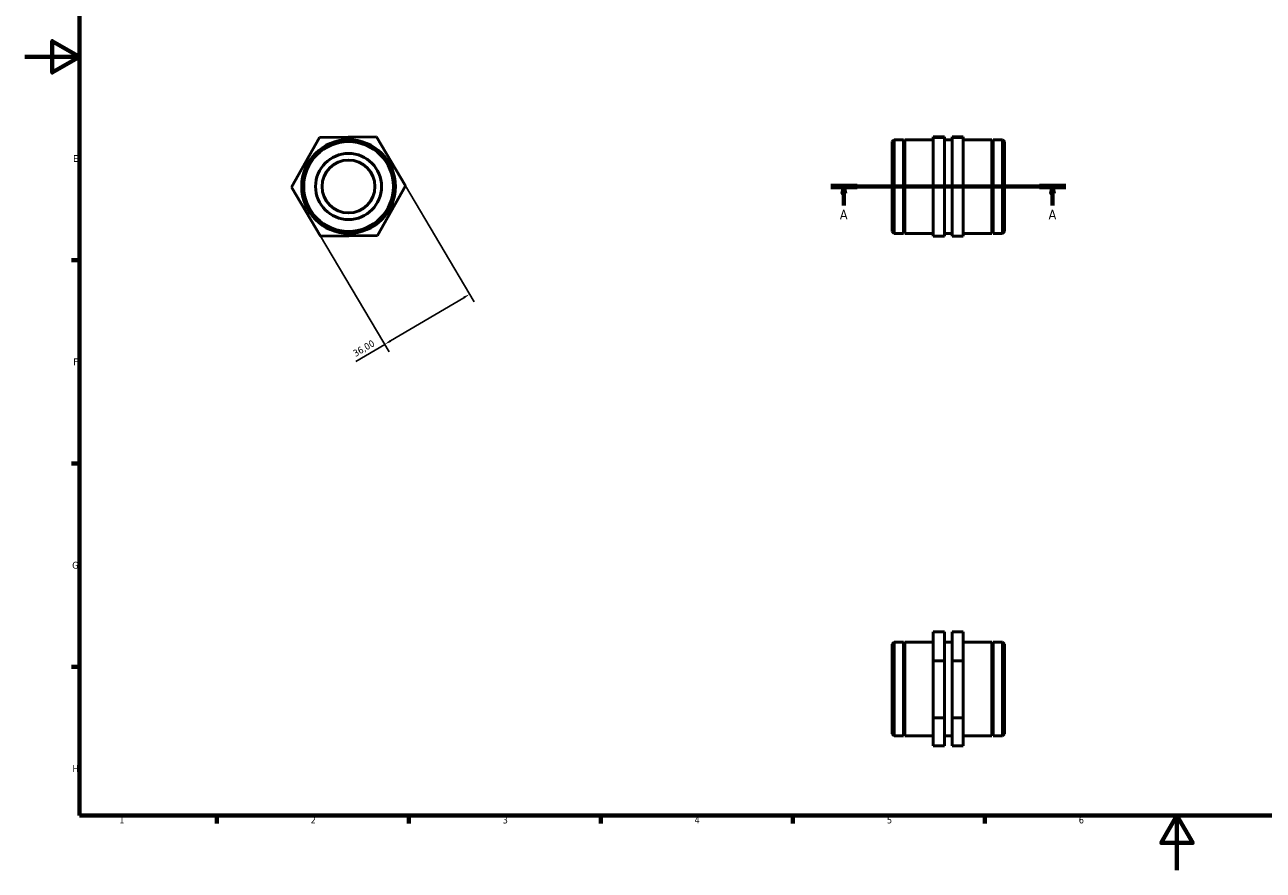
# Model space of a CAD drawing. Header units: millimetres. Extents: x 0 to 904, y 0 to 594.
# Tile 1 of 3: x 0 to 452, y 0 to 309. Entities that reach past the tile are written whole.
import ezdxf

# ---------------------------------------------------------------- set-up
doc = ezdxf.new("R2010")
doc.units = ezdxf.units.MM
doc.linetypes.add('CHAIN', pattern=[0.7087, 0.4724, -0.0591, 0.1181, -0.0591])
for name, color, linetype, lineweight in [('Border (ISO)', 7, 'Continuous', 70), ('Dimension (ISO)', 7, 'Continuous', 25), ('Section Line (ISO)', 7, 'CHAIN', 70), ('Visible (ISO)', 7, 'Continuous', 50)]:
    doc.layers.add(name, color=color, linetype=linetype, lineweight=lineweight)
doc.styles.add('Label Text (ISO)', font='tahoma.ttf')
doc.styles.add('Note Text (ISO)', font='tahoma.ttf')
doc.dimstyles.new('Default (ISO)', dxfattribs={"dimtxt": 2.5, "dimasz": 2.5, "dimexe": 3.175, "dimexo": 0, "dimgap": 0.762, "dimtad": 1, "dimrnd": 1e-08, "dimzin": 0, "dimtxsty": 'Note Text (ISO)', "dimcen": 0.09, "dimdle": 10, "dimclrd": 256, "dimclre": 256, "dimclrt": 256, "dimazin": 0, "dimtfac": 1.40208, "dimtmove": 0, "dimatfit": 3, "dimfxl": 1, "dimtolj": 1, "dimtzin": 0, "dimlwd": -1, "dimlwe": -1, "dimarcsym": 0})

# ---------------------------------------------------------------- blocks, each defined once
blk = doc.blocks.new('Borders Default Border')
at = {"layer": 'Border (ISO)'}
for p, q in [((20, 222.75), (17.1, 222.75)), ((20, 148.5), (17.1, 148.5)), ((20, 74.25), (17.1, 74.25)), ((70.08, 20), (70.08, 17.1)), ((140.17, 20), (140.17, 17.1)), ((210.25, 20), (210.25, 17.1)), ((280.33, 20), (280.33, 17.1)), ((350.42, 20), (350.42, 17.1))]:
    blk.add_line(p, q, dxfattribs=at)
at = {"layer": 'Border (ISO)', "flags": 128}
for points in [[(20, 20), (20, 574), (821, 574), (821, 20), (20, 20)], [(0, 297), (20, 297), (10, 302.77), (10, 291.23), (20, 297)], [(420.5, 0), (420.5, 20), (414.73, 10), (426.27, 10), (420.5, 20)]]:
    blk.add_lwpolyline(points, dxfattribs=at)
at = {"layer": 'Border (ISO)', "color": 232, "true_color": 0xca0064, "char_height": 2.5, "attachment_point": 7, "style": 'Note Text (ISO)'}
for s, insert in [('E', (17.64, 258.63)), ('F', (17.7, 184.38)), ('G', (17.31, 110.08)), ('H', (17.44, 35.88)), ('1', (34.48, 17.1)), ('2', (104.37, 17.1)), ('3', (174.43, 17.05)), ('4', (244.42, 17.1)), ('5', (314.64, 17.05)), ('6', (384.66, 17.05))]:
    blk.add_mtext(s, dxfattribs=dict(at, insert=insert))
blk = doc.blocks.new('2dTransSection0')
at = {"layer": 'Section Line (ISO)', "linetype": 'CHAIN'}
blk.add_line((294.13, 249.65), (379.93, 249.65), dxfattribs=at)
at = {"layer": 'Section Line (ISO)', "linetype": 'Continuous', "lineweight": 140}
for p, q in [((294.13, 249.65), (303.76, 249.65)), ((370.3, 249.65), (379.93, 249.65))]:
    blk.add_line(p, q, dxfattribs=at)
at = {"layer": 'Section Line (ISO)', "linetype": 'Continuous'}
for p, q in [((298.95, 249.65), (298.45, 247.15)), ((298.95, 247.15), (298.95, 249.65)), ((299.45, 247.15), (298.95, 249.65)), ((375.11, 249.65), (374.61, 247.15)), ((375.11, 247.15), (375.11, 249.65)), ((375.61, 247.15), (375.11, 249.65)), ((298.45, 247.15), (299.45, 247.15)), ((298.95, 242.71), (298.95, 247.15)), ((374.61, 247.15), (375.61, 247.15)), ((375.11, 242.71), (375.11, 247.15))]:
    blk.add_line(p, q, dxfattribs=at)
at = {"layer": 'Section Line (ISO)', "linetype": 'Continuous', "flags": 128}
for points in [[(299.45, 247.15), (298.95, 249.65), (298.45, 247.15), (299.45, 247.15)], [(375.61, 247.15), (375.11, 249.65), (374.61, 247.15), (375.61, 247.15)]]:
    blk.add_lwpolyline(points, dxfattribs=at)
at = {"layer": 'Section Line (ISO)'}
for points in [[(299.45, 247.15), (298.95, 249.65), (298.45, 247.15), (299.45, 247.15)], [(375.61, 247.15), (375.11, 249.65), (374.61, 247.15), (375.61, 247.15)]]:
    blk.add_solid(points, dxfattribs=at)
at = {"layer": 'Section Line (ISO)', "char_height": 3.5, "attachment_point": 7, "style": 'Label Text (ISO)'}
for insert in [(297.46, 237.65), (373.63, 237.65)]:
    blk.add_mtext('A', dxfattribs=dict(at, insert=insert))
blk = doc.blocks.new('*D11')
at = {"layer": 'Defpoints', "color": 0, "transparency": 16777216}
for p in [(138.94, 249.87), (107.96, 231.55), (131.35, 192.01)]:
    blk.add_point(p, dxfattribs=at)
at = {"layer": 'Dimension (ISO)', "transparency": 16777216}
for p, q in [((138.94, 249.87), (163.95, 207.6)), ((107.96, 231.55), (132.96, 189.27)), ((160.18, 209.06), (133.5, 193.28)), ((131.35, 192.01), (120.79, 185.76))]:
    blk.add_line(p, q, dxfattribs=at)
for points in [[(159.97, 209.42), (160.39, 208.7), (162.33, 210.33)], [(133.29, 193.64), (133.71, 192.92), (131.35, 192.01)]]:
    blk.add_solid(points, dxfattribs=at)
at = {"layer": 'Dimension (ISO)', "color": 232, "true_color": 0xca0064, "transparency": 16777216, "insert": (119.44, 189.53), "char_height": 2.5, "attachment_point": 1, "rotation": 30.6062, "style": 'Note Text (ISO)'}
blk.add_mtext('\\A1;36,00', dxfattribs=at)

msp = doc.modelspace()

# ---------------------------------------------------------------- linework, layer by layer
at = {"layer": 'Visible (ISO)'}
for p, q in [((107.578, 267.543), (97.376, 249.434)), ((128.361, 267.763), (107.578, 267.543)), ((138.943, 249.874), (128.361, 267.763)), ((316.531, 266.031), (317.255, 266.754)), ((317.255, 266.754), (317.255, 232.554)), ((317.255, 266.754), (320.631, 266.754)), ((320.631, 232.554), (320.631, 266.754)), ((320.881, 266.254), (320.631, 266.754)), ((320.881, 266.254), (321.131, 266.754)), ((321.131, 232.554), (321.131, 266.754)), ((321.131, 266.754), (331.565, 266.754)), ((335.665, 267.763), (331.565, 267.763)), ((331.565, 267.763), (331.565, 267.543)), ((331.565, 267.543), (331.565, 249.434)), ((335.665, 267.543), (331.565, 267.543)), ((335.665, 267.543), (335.665, 267.763)), ((335.665, 249.434), (335.665, 267.543)), ((335.665, 266.754), (338.398, 266.754)), ((338.398, 267.763), (342.498, 267.763)), ((338.398, 267.543), (338.398, 267.763)), ((338.398, 267.543), (342.498, 267.543)), ((338.398, 249.434), (338.398, 267.543)), ((342.498, 267.763), (342.498, 267.543)), ((342.498, 267.543), (342.498, 249.434)), ((342.498, 266.754), (352.931, 266.754)), ((352.931, 232.554), (352.931, 266.754)), ((353.181, 266.254), (352.931, 266.754)), ((353.181, 266.254), (353.431, 266.754)), ((353.431, 232.554), (353.431, 266.754)), ((353.431, 266.754), (356.808, 266.754)), ((356.808, 232.554), (356.808, 266.754)), ((357.531, 266.031), (356.808, 266.754)), ((316.531, 233.278), (316.531, 266.031)), ((320.881, 233.054), (320.881, 266.254)), ((353.181, 233.054), (353.181, 266.254)), ((357.531, 266.031), (357.531, 233.278)), ((97.376, 249.434), (107.958, 231.545)), ((128.742, 231.765), (138.943, 249.874)), ((335.665, 249.434), (331.565, 249.434)), ((331.565, 249.434), (331.565, 231.545)), ((335.665, 231.545), (335.665, 249.434)), ((338.398, 249.434), (342.498, 249.434)), ((338.398, 231.545), (338.398, 249.434)), ((342.498, 249.434), (342.498, 231.545)), ((107.958, 231.545), (128.742, 231.765)), ((316.531, 233.278), (317.255, 232.554)), ((317.255, 232.554), (320.631, 232.554)), ((320.881, 233.054), (320.631, 232.554)), ((320.881, 233.054), (321.131, 232.554)), ((321.131, 232.554), (331.565, 232.554)), ((335.665, 231.545), (331.565, 231.545)), ((335.665, 232.554), (338.398, 232.554)), ((338.398, 231.545), (342.498, 231.545)), ((342.498, 232.554), (352.931, 232.554)), ((353.181, 233.054), (352.931, 232.554)), ((353.181, 233.054), (353.431, 232.554)), ((353.431, 232.554), (356.808, 232.554)), ((357.531, 233.278), (356.808, 232.554)), ((335.665, 87.013), (331.565, 87.013)), ((331.565, 87.013), (331.565, 76.431)), ((335.665, 76.431), (335.665, 87.013)), ((338.398, 87.013), (342.498, 87.013)), ((338.398, 76.431), (338.398, 87.013)), ((342.498, 87.013), (342.498, 76.431)), ((316.531, 82.606), (317.255, 83.33)), ((316.531, 49.853), (316.531, 82.606)), ((317.255, 83.33), (317.255, 49.13)), ((317.255, 83.33), (320.631, 83.33)), ((320.631, 49.13), (320.631, 83.33)), ((320.881, 82.83), (320.631, 83.33)), ((320.881, 82.83), (321.131, 83.33)), ((320.881, 49.63), (320.881, 82.83)), ((321.131, 49.13), (321.131, 83.33)), ((321.131, 83.33), (331.565, 83.33)), ((335.665, 83.33), (338.398, 83.33)), ((342.498, 83.33), (352.931, 83.33)), ((352.931, 49.13), (352.931, 83.33)), ((353.181, 82.83), (352.931, 83.33)), ((353.181, 82.83), (353.431, 83.33)), ((353.181, 49.63), (353.181, 82.83)), ((353.431, 49.13), (353.431, 83.33)), ((353.431, 83.33), (356.808, 83.33)), ((356.808, 49.13), (356.808, 83.33)), ((357.531, 82.606), (356.808, 83.33)), ((357.531, 82.606), (357.531, 49.853)), ((335.665, 76.431), (331.565, 76.431)), ((331.565, 76.431), (331.565, 55.648)), ((335.665, 55.648), (335.665, 76.431)), ((338.398, 76.431), (342.498, 76.431)), ((338.398, 55.648), (338.398, 76.431)), ((342.498, 76.431), (342.498, 55.648)), ((331.565, 55.648), (331.565, 45.446)), ((335.665, 55.648), (331.565, 55.648)), ((335.665, 45.446), (335.665, 55.648)), ((338.398, 55.648), (342.498, 55.648)), ((338.398, 45.446), (338.398, 55.648)), ((342.498, 55.648), (342.498, 45.446)), ((316.531, 49.853), (317.255, 49.13)), ((357.531, 49.853), (356.808, 49.13)), ((317.255, 49.13), (320.631, 49.13)), ((320.881, 49.63), (320.631, 49.13)), ((320.881, 49.63), (321.131, 49.13)), ((321.131, 49.13), (331.565, 49.13)), ((335.665, 45.446), (331.565, 45.446)), ((335.665, 49.13), (338.398, 49.13)), ((338.398, 45.446), (342.498, 45.446)), ((342.498, 49.13), (352.931, 49.13)), ((353.181, 49.63), (352.931, 49.13)), ((353.181, 49.63), (353.431, 49.13)), ((353.431, 49.13), (356.808, 49.13))]:
    msp.add_line(p, q, dxfattribs=at)
for radius in [17.1, 16.376, 12.059, 9.647]:
    msp.add_circle((118.16, 249.654), radius, dxfattribs=at)

# ---------------------------------------------------------------- block references
msp.add_blockref('Borders Default Border', (0, 0))
at = {"layer": 'Section Line (ISO)'}
msp.add_blockref('2dTransSection0', (0, 0), dxfattribs=at)

# ---------------------------------------------------------------- dimensions: what is measured, and where the dimension line sits
at = {"layer": 'Dimension (ISO)'}
dim = msp.add_linear_dim(base=(131.348, 192.005), p1=(138.943, 249.874), p2=(107.958, 231.545), angle=30.60621, dimstyle='Default (ISO)', override={"dimdec": 2, "dimtp": 0, "dimtm": 0, "dimtdec": 2, "dimtofl": 0, "dimatfit": 2}, dxfattribs=at)
dim.commit()
dim.dimension.update_dxf_attribs({"geometry": '*D11', "text_midpoint": (124.991, 188.245), "dimtype": 160})

doc.saveas('drawing.dxf')
